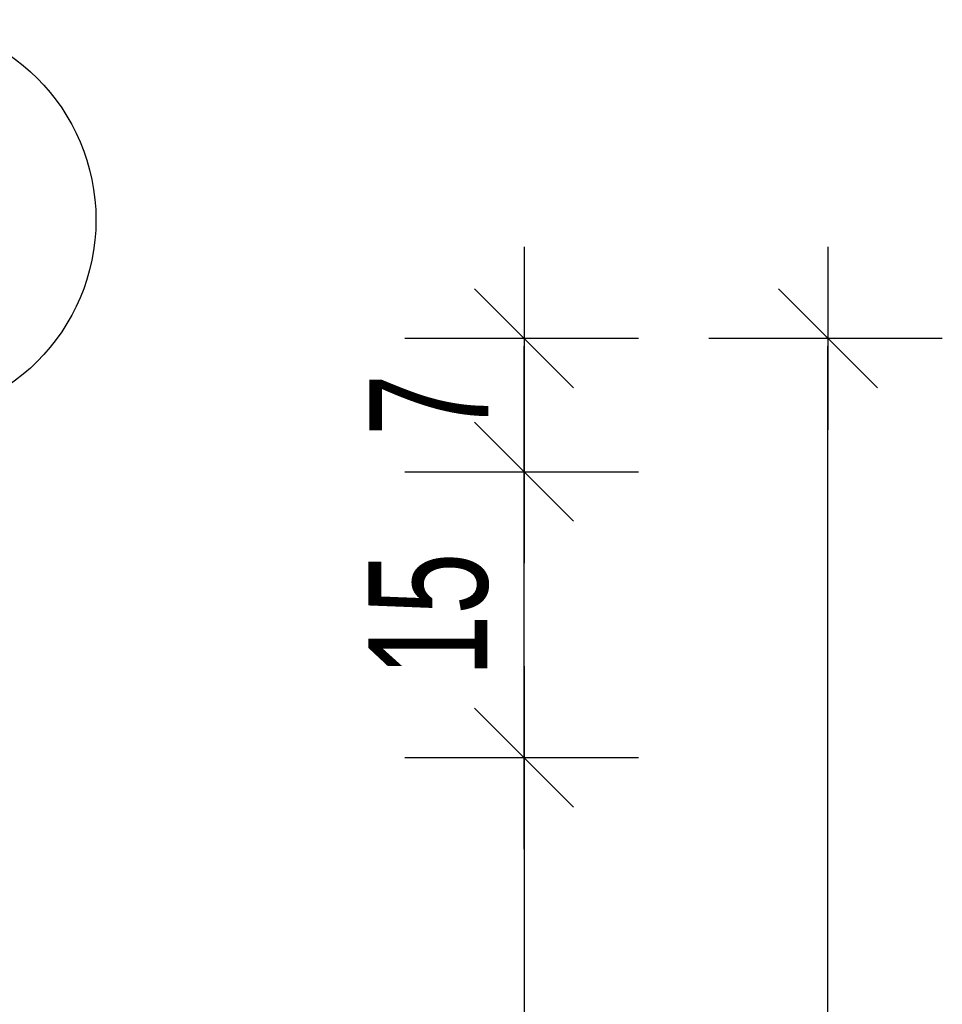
# Model space of a CAD drawing. Header units: millimetres. Extents: x 3488 to 8444, y -36 to 3900.
# Tile 6 of 13: x 5857 to 5906, y 103 to 155. Entities that reach past the tile are written whole.
import ezdxf

# ---------------------------------------------------------------- set-up
doc = ezdxf.new("R2010")
doc.units = ezdxf.units.MM
doc.header["$LTSCALE"] = 25
doc.layers.add('BA_wym', color=1, linetype='Continuous')
doc.layers.add('BZ_odn', color=1, linetype='Continuous')
doc.styles.add('BIKWYM', font='bikromsw.shx', dxfattribs={"width": 0.7})
doc.dimstyles.new('BA_KR_25_cm', dxfattribs={"dimscale": 0.25, "dimtxt": 25, "dimasz": 1.666667, "dimexe": 24, "dimexo": 0, "dimgap": 0, "dimtad": 0, "dimdec": 1, "dimrnd": 0.5, "dimzin": 9, "dimdsep": 46, "dimtxsty": 'BIKWYM', "dimblk": 'WYM-KR', "dimcen": 0, "dimdle": 20, "dimclrd": 256, "dimclre": 256, "dimclrt": 2, "dimadec": 0, "dimazin": 0, "dimtfac": 0.033333, "dimtdec": 1, "dimtmove": 0, "dimatfit": 3, "dimldrblk": 'WYM-KR', "dimfxl": 25, "dimfxlon": 1, "dimtvp": 0.8, "dimtolj": 1, "dimarcsym": 0})

# ---------------------------------------------------------------- blocks, each defined once
blk = doc.blocks.new('WYM-KR')
at = {"color": 7, "linetype": 'ByBlock'}
blk.add_line((6.24, 6.24), (-6.24, -6.24), dxfattribs=at)
at = {"linetype": 'ByBlock'}
blk.add_line((11.52, 0), (-11.52, 0), dxfattribs=at)
blk = doc.blocks.new('*D56')
at = {"layer": 'BA_wym', "lineweight": -2}
for p, q in [((5877.499, 115.821), (5889.749, 115.821)), ((5883.749, 115.404), (5883.749, 47.238)), ((5877.499, 46.821), (5889.749, 46.821))]:
    blk.add_line(p, q, dxfattribs=at)
at = {"layer": 'Defpoints', "color": 0}
for p in [(5873.749, 115.821), (5873.749, 46.821), (5883.749, 46.821)]:
    blk.add_point(p, dxfattribs=at)
at = {"layer": 'BA_wym', "lineweight": -2, "xscale": 0.4166666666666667, "yscale": 0.4166666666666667, "zscale": 0.4166666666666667}
for p, rotation in [((5883.749, 115.821), 90), ((5883.749, 46.821), 270)]:
    blk.add_blockref('WYM-KR', p, dxfattribs=dict(at, rotation=rotation))
at = {"layer": 'BA_wym', "color": 2, "insert": (5878.749, 81.321), "char_height": 6.25, "attachment_point": 5, "rotation": 90, "style": 'BIKWYM'}
blk.add_mtext('\\A1;69', dxfattribs=at)
blk = doc.blocks.new('*D57')
at = {"layer": 'BA_wym', "lineweight": -2}
for p, q in [((5877.499, 130.821), (5889.749, 130.821)), ((5883.749, 116.238), (5883.749, 130.404)), ((5877.499, 115.821), (5889.749, 115.821))]:
    blk.add_line(p, q, dxfattribs=at)
at = {"layer": 'Defpoints', "color": 0}
for p in [(5873.749, 130.821), (5883.749, 130.821), (5873.749, 115.821)]:
    blk.add_point(p, dxfattribs=at)
at = {"layer": 'BA_wym', "lineweight": -2, "xscale": 0.4166666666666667, "yscale": 0.4166666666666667, "zscale": 0.4166666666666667}
for p, rotation in [((5883.749, 130.821), 90), ((5883.749, 115.821), 270)]:
    blk.add_blockref('WYM-KR', p, dxfattribs=dict(at, rotation=rotation))
at = {"layer": 'BA_wym', "color": 2, "insert": (5878.749, 123.321), "char_height": 6.25, "attachment_point": 5, "rotation": 90, "style": 'BIKWYM'}
blk.add_mtext('\\A1;15', dxfattribs=at)
blk = doc.blocks.new('*D58')
at = {"layer": 'BA_wym', "lineweight": -2}
for p, q in [((5893.437, 137.821), (5905.687, 137.821)), ((5899.687, 7.238), (5899.687, 137.404)), ((5893.437, 6.821), (5905.687, 6.821))]:
    blk.add_line(p, q, dxfattribs=at)
at = {"layer": 'Defpoints', "color": 0}
for p in [(5889.687, 137.821), (5899.687, 137.821), (5889.687, 6.821)]:
    blk.add_point(p, dxfattribs=at)
at = {"layer": 'BA_wym', "lineweight": -2, "xscale": 0.4166666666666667, "yscale": 0.4166666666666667, "zscale": 0.4166666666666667}
for p, rotation in [((5899.687, 137.821), 90), ((5899.687, 6.821), 270)]:
    blk.add_blockref('WYM-KR', p, dxfattribs=dict(at, rotation=rotation))
at = {"layer": 'BA_wym', "color": 2, "insert": (5894.687, 72.321), "char_height": 6.25, "attachment_point": 5, "rotation": 90, "style": 'BIKWYM'}
blk.add_mtext('\\A1;131', dxfattribs=at)
blk = doc.blocks.new('*D60')
at = {"layer": 'BA_wym', "lineweight": -2}
for p, q in [((5877.499, 137.821), (5889.749, 137.821)), ((5883.749, 131.238), (5883.749, 137.404)), ((5877.499, 130.821), (5889.749, 130.821))]:
    blk.add_line(p, q, dxfattribs=at)
at = {"layer": 'Defpoints', "color": 0}
for p in [(5873.749, 137.821), (5883.749, 137.821), (5873.749, 130.821)]:
    blk.add_point(p, dxfattribs=at)
at = {"layer": 'BA_wym', "lineweight": -2, "xscale": 0.4166666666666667, "yscale": 0.4166666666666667, "zscale": 0.4166666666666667}
for p, rotation in [((5883.749, 137.821), 90), ((5883.749, 130.821), 270)]:
    blk.add_blockref('WYM-KR', p, dxfattribs=dict(at, rotation=rotation))
at = {"layer": 'BA_wym', "color": 2, "insert": (5878.749, 134.321), "char_height": 6.25, "attachment_point": 5, "rotation": 90, "style": 'BIKWYM'}
blk.add_mtext('\\A1;7', dxfattribs=at)

msp = doc.modelspace()

# ---------------------------------------------------------------- linework, layer by layer
at = {"layer": 'BZ_odn', "color": 252}
msp.add_circle((5850.793, 144.033), 10.5, dxfattribs=at)

# ---------------------------------------------------------------- dimensions: what is measured, and where the dimension line sits
at = {"layer": 'BA_wym'}
for base, p1, p2, picture, middle in [((5883.749, 137.821), (5873.749, 130.821), (5873.749, 137.821), '*D60', (5878.749, 134.321)), ((5899.687, 137.821), (5889.687, 6.821), (5889.687, 137.821), '*D58', (5894.687, 72.321)), ((5883.749, 130.821), (5873.749, 115.821), (5873.749, 130.821), '*D57', (5878.749, 123.321)), ((5883.749, 46.821), (5873.749, 115.821), (5873.749, 46.821), '*D56', (5878.749, 81.321))]:
    dim = msp.add_linear_dim(base=base, p1=p1, p2=p2, angle=90, dimstyle='BA_KR_25_cm', override={"dimdec": 0, "dimrnd": 1, "dimatfit": 1}, dxfattribs=at)
    dim.commit()
    dim.dimension.update_dxf_attribs({"geometry": picture, "text_midpoint": middle})

doc.saveas('drawing.dxf')
